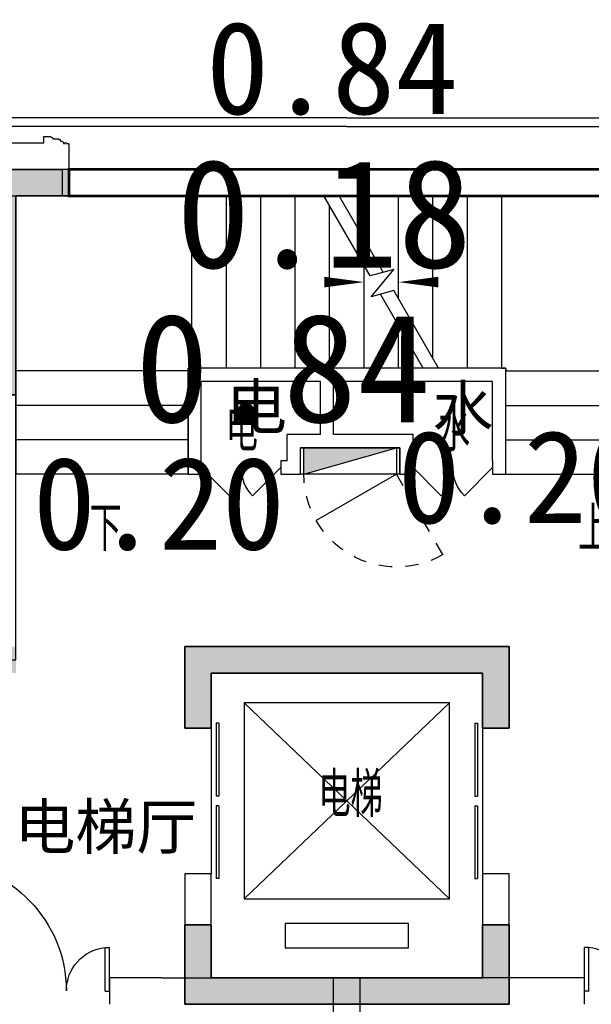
# Model space of a CAD drawing. Header units: millimetres. Extents: x 296296 to 297283, y 219875 to 220035.
# Tile 227 of 256: x 297169.6 to 297173.92, y 220009.99 to 220017.42. Entities that reach past the tile are written whole.
import ezdxf

# ---------------------------------------------------------------- set-up
doc = ezdxf.new("R2010")
doc.units = ezdxf.units.MM
doc.linetypes.add('CONTINOUS', pattern=[0])
doc.linetypes.add('DASH', pattern=[0.35, 0.25, -0.1])
doc.layers.add('$面积结果', color=7, linetype='Continuous')
doc.layers.add('面校面积', color=1, linetype='CONTINOUS', lineweight=0)
doc.layers.add('面积-基底-基底-1', color=11, linetype='Continuous', lineweight=0)
doc.styles.add('_TCH_DIM', font='SIMPLEX', dxfattribs={"bigfont": 'GBCBIG'})
doc.styles.add('dw', font='simhei.ttf')
doc.styles.get("Standard").update_dxf_attribs({"font": 'arial.ttf'})

# ---------------------------------------------------------------- blocks, each defined once
blk = doc.blocks.new('*U14')
at = {"lineweight": -2}
blk.add_hatch(color=253, dxfattribs=at).paths.add_polyline_path([(0, 200), (700, 0), (0, 0)])
at = {"color": 253, "linetype": 'DASH', "lineweight": -2}
blk.add_line((1050, 806.2177826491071), (700, 200), dxfattribs=at)
at = {"color": 253, "lineweight": -2}
for p, q in [((700, 200), (93.7822173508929, 550)), ((0, 200), (0, 0)), ((700, 200), (0, 200)), ((0, 200), (700, 0)), ((700, 0), (700, 200)), ((0, 0), (700, 0))]:
    blk.add_line(p, q, dxfattribs=at)
at = {"color": 253, "linetype": 'DASH', "lineweight": -2}
blk.add_arc((700, 200), 700, 60.00000000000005, 180, dxfattribs=at)
blk = doc.blocks.new('$DORLIB2D$00000127')
at = {"color": 253, "lineweight": -2}
for points in [[(-0.5333333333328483, 0.7948983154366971), (-0.5333333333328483, 0.690405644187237)], [(-0.0333333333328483, 0.7948983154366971), (-0.5333333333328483, 0.7948983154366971)], [(-0.0333333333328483, 0.7948983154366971), (-0.0333333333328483, 0.690405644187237)], [(0.5333333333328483, 0.7948983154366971), (0.0333333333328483, 0.7948983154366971)], [(0.0333333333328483, 0.7948983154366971), (0.0333333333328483, 0.690405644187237)], [(0.5333333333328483, 0.7948983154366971), (0.5333333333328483, 0.690405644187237)], [(-0.0333333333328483, 0.690405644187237), (-0.5333333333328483, 0.690405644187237)], [(0.5333333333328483, 0.690405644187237), (0.0333333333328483, 0.690405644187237)], [(0.5, 0.4999999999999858), (-0.5, 0.4999999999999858)]]:
    blk.add_lwpolyline(points, dxfattribs=at)
blk = doc.blocks.new('$DORLIB2D$00000116')
at = {"color": 253, "lineweight": -2}
for p, q in [((-0.4999999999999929, 7.1e-15), (-0.146446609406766, 0.353553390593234)), ((0.5000000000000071, 7.1e-15), (0.1464466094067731, 0.353553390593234))]:
    blk.add_line(p, q, dxfattribs=at)
for centre, radius, start, end in [((-0.4999999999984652, 4.832e-13), 0.4999999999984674, 0, 45), ((0.4999999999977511, 9.059e-13), 0.4999999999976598, 135, 180)]:
    blk.add_arc(centre, radius, start, end, dxfattribs=at)
blk = doc.blocks.new('洋房核心筒（标准层）')
at = {"color": 253}
for p, q in [((13399.99999975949, 9700.000023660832), (13400.00000002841, 13200.00000022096)), ((13400.00000002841, 13200.00000022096), (13600.00000002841, 13200.00000020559)), ((14930.00000002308, 13200.00000001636), (13599.99999987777, 13200.00000002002)), ((13599.99999987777, 13200.00000002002), (13599.99999987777, 11879.99999977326)), ((13599.99999975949, 9700.000023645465), (13600.00000002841, 13200.00000020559)), ((15926.98729813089, 13199.99999989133), (14930.00000002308, 13200.00000001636)), ((14929.99999986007, 11900.00000001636), (14930.00000002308, 13200.00000001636)), ((15189.99999986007, 11899.99999998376), (15190.00000002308, 13199.99999998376)), ((15449.99999986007, 11899.99999995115), (15450.00000002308, 13199.99999995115)), ((15709.99999986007, 11899.99999991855), (15710.00000002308, 13199.99999991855)), ((16275.05942885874, 12597.12138459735), (15926.98729813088, 13199.99999989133)), ((17270.00000002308, 13199.99999972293), (16042.45735196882, 13199.99999987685)), ((16375.05942886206, 12623.91630382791), (16042.45735196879, 13199.99999987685)), ((16229.99999998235, 12875.16660483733), (16230.00000002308, 13199.99999985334)), ((16489.99999992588, 12424.83339483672), (16490.00000002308, 13199.99999982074)), ((16749.99999986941, 11974.50018483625), (16750.00000002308, 13199.99999978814)), ((17009.99999986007, 11899.99999975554), (17010.00000002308, 13199.99999975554)), ((17269.99999986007, 11899.99999972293), (17270.00000002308, 13199.99999972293)), ((18600.00000003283, 13199.99999955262), (17269.99999994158, 13199.99999972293)), ((18599.9999998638, 11879.99999964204), (18600.00000003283, 13199.99999955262)), ((18599.99999976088, 9700.000023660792), (18600.00000002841, 13199.9999995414)), ((18600.00000002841, 13199.9999995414), (18800.00000002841, 13199.99999952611)), ((18799.99999976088, 9700.000023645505), (18800.00000002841, 13199.99999952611)), ((15969.99999986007, 11899.99999988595), (15970.00000001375, 13125.49981483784)), ((16229.99999986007, 11899.99999985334), (16229.99999995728, 12675.16660483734)), ((16455.45941541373, 12645.45941528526), (16275.05942885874, 12597.12138459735)), ((16282.56718102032, 12439.41447386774), (16455.45941541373, 12645.45941528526)), ((16454.91873227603, 12485.5959328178), (16282.56718102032, 12439.41447386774)), ((16793.01270175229, 11899.99999978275), (16454.91873227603, 12485.5959328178)), ((16677.54264791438, 11899.99999979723), (16354.91873227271, 12458.80101358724)), ((16489.99999986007, 11899.99999982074), (16489.9999999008, 12224.83339483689)), ((14899.99999987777, 11900.00000002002), (14929.99999986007, 11900.00000001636)), ((14899.99999987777, 11879.99999973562), (14899.99999987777, 11900.00000002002)), ((14899.99999983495, 11100.00000003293), (14899.99999988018, 11900.00000003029)), ((15999.99999988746, 11899.99999988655), (14899.99999988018, 11900.00000003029)), ((16677.54264791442, 11899.99999979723), (14929.99999986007, 11900.00000001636)), ((17299.99999987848, 11899.99999971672), (15999.99999988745, 11899.99999988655)), ((17269.99999986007, 11899.99999972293), (16793.01270175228, 11899.99999978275)), ((17269.99999986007, 11899.99999972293), (17299.99999986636, 11899.99999971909)), ((17299.99999986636, 11899.99999971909), (17299.9999998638, 11879.99999971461)), ((17299.99999983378, 11099.99999971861), (17299.99999987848, 11899.99999971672)), ((13599.99999987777, 11879.9999998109), (13599.9999998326, 11099.9999998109)), ((14899.99999987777, 11879.99999973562), (13599.99999987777, 11879.9999998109)), ((14899.99999987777, 11879.99999973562), (14899.9999998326, 11099.99999973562)), ((17299.99999982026, 11099.99999971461), (17299.9999998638, 11879.99999971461)), ((17299.9999998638, 11879.99999971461), (18599.9999998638, 11879.99999964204)), ((18599.99999982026, 11099.99999964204), (18599.9999998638, 11879.99999964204)), ((14999.9999998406, 11200.00000001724), (14999.99999987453, 11800.00000001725)), ((15899.9999998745, 11799.99999989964), (14999.99999987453, 11800.00000001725)), ((15899.99999985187, 11399.99999988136), (15899.9999998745, 11799.99999989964)), ((17199.99999987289, 11799.9999997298), (15999.99999987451, 11799.99999988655)), ((15999.99999985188, 11399.99999986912), (15999.99999987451, 11799.99999988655)), ((17199.99999983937, 11199.99999972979), (17199.99999987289, 11799.9999997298)), ((14899.99999986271, 11619.99999973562), (13599.99999986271, 11619.9999998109)), ((17299.99999984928, 11619.99999971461), (18599.99999984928, 11619.99999964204)), ((15649.99999984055, 11199.99999991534), (15649.99999985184, 11399.99999991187)), ((15899.99999985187, 11399.99999988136), (15649.99999985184, 11399.99999991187)), ((16599.99999985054, 11399.99999979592), (15999.99999985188, 11399.99999986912)), ((16599.99999983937, 11199.99999979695), (16599.99999985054, 11399.99999979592)), ((14899.99999984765, 11359.99999973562), (13599.99999984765, 11359.9999998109)), ((15749.99999983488, 11099.99999989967), (15749.99999984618, 11299.99999989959)), ((15999.99999984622, 11299.99999986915), (15749.99999984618, 11299.99999989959)), ((16499.99999984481, 11299.99999980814), (15999.99999984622, 11299.99999986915)), ((16499.99999983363, 11099.99999980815), (16499.99999984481, 11299.99999980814)), ((17299.99999983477, 11359.99999971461), (18599.99999983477, 11359.99999964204)), ((14999.99999985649, 11100.00000001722), (14999.99999987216, 11200.00000001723)), ((15649.99999984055, 11199.99999991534), (15599.99999987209, 11199.99999992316)), ((15599.99999987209, 11199.99999992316), (15599.99999985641, 11099.99999992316)), ((16599.99999980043, 11099.99999979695), (16599.99999981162, 11199.99999979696)), ((17199.99999983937, 11199.99999972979), (17199.99999980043, 11099.9999997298)), ((14899.9999998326, 11099.99999973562), (13599.9999998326, 11099.9999998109)), ((14899.99999983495, 11100.00000003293), (14999.99999985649, 11100.00000001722)), ((15599.99999985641, 11099.99999992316), (15749.99999983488, 11099.99999989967)), ((16499.99999983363, 11099.99999980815), (16599.99999980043, 11099.99999979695)), ((17199.99999980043, 11099.9999997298), (17299.99999983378, 11099.99999971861)), ((17299.99999982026, 11099.99999971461), (18599.99999982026, 11099.99999964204)), ((14874.99999968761, 9800.000023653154), (14874.99999965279, 9185.000023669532)), ((17324.99999968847, 9800.000023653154), (14874.99999968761, 9800.000023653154)), ((17324.99999965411, 9185.000023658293), (17324.99999968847, 9800.000023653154)), ((13399.99999975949, 9700.000023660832), (13599.99999975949, 9700.000023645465)), ((18599.99999976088, 9700.000023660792), (18799.99999976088, 9700.000023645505)), ((15074.99999965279, 9185.00002365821), (15074.99999967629, 9600.000023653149)), ((17124.9999996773, 9600.000023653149), (15074.99999967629, 9600.000023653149)), ((17124.9999996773, 9600.000023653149), (17124.99999965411, 9185.000023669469)), ((14874.99999965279, 9185.000023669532), (15074.99999965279, 9185.00002365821)), ((17124.99999965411, 9185.000023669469), (17324.99999965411, 9185.000023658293)), ((15074.9999995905, 8085.000023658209), (14874.9999995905, 8085.000023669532)), ((14874.9999995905, 8085.000023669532), (14874.99999953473, 7100.000023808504)), ((15074.99999954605, 7300.000023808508), (15074.9999995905, 8085.000023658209)), ((17324.99999959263, 8085.000023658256), (17124.99999959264, 8085.000023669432)), ((17124.99999959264, 8085.000023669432), (17124.99999954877, 7300.000023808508)), ((17324.9999995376, 7100.000023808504), (17324.99999959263, 8085.000023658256)), ((17124.99999954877, 7300.000023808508), (15074.99999954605, 7300.000023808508)), ((17324.9999995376, 7100.000023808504), (14874.99999953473, 7100.000023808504))]:
    blk.add_line(p, q, dxfattribs=at)
at = {"color": 253, "lineweight": -2}
for p, q in [((16874.99999966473, 9375.000023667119), (15324.99999966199, 9375.000023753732)), ((15324.99999966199, 9375.000023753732), (15324.99999957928, 7895.000023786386)), ((16874.99999958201, 7895.000023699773), (15324.99999966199, 9375.000023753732)), ((16874.99999966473, 9375.000023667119), (15324.99999957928, 7895.000023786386)), ((16874.99999958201, 7895.000023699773), (16874.99999966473, 9375.000023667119)), ((15324.99999957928, 7895.000023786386), (16874.99999958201, 7895.000023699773)), ((16564.99999957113, 7710.000023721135), (15634.9999995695, 7710.000023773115)), ((15634.9999995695, 7710.000023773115), (15634.99999955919, 7525.000023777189)), ((16564.99999956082, 7525.000023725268), (16564.99999957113, 7710.000023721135)), ((15634.99999955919, 7525.000023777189), (16564.99999956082, 7525.000023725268))]:
    blk.add_line(p, q, dxfattribs=at)
at = {"color": 253}
for points in [[(14249.99999982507, 10969.99999977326, 0, 0, 0), (14249.99999987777, 12550.00000002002, 0, 0, 0), (16229.99999994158, 12549.99999985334, 0, 80.00000000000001, 0), (15929.99999994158, 12549.9999998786, 0, 0, 0)], [(17949.999999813, 10969.99999967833, 0, 0, 0), (17949.99999994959, 12549.99999963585, 0, 0, 0), (16489.99999994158, 12549.99999982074, 0, 80.00000000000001, 0), (16789.99999994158, 12549.99999982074, 0, 0, 0)]]:
    blk.add_lwpolyline(points, format="xyseb", dxfattribs=at)
at = {"color": 253, "lineweight": -2}
blk.add_lwpolyline([(17299.99999980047, 11099.99992195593), (17299.99999989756, 11899.99999971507), (14899.99999988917, 11900.00000006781), (14899.99999977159, 11100.0000000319)], dxfattribs=at)
blk.add_lwpolyline([(15749.99999983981, 11299.99999997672), (16499.99999983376, 11299.99999997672), (16499.99999983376, 11099.99999980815), (15749.99999983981, 11099.99999980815)], close=True, dxfattribs=at)
at = {"color": 253, "lineweight": -2, "xscale": -1, "rotation": 180}
blk.add_blockref('*U14', (15774.94990664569, 11299.98568751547), dxfattribs=at)
at = {"color": 253}
for name, p, xscale, yscale, zscale, rotation in [('$DORLIB2D$00000116', (15299.99999986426, 11149.9999999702), 600, 600, 600, 179.9999999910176), ('$DORLIB2D$00000116', (16899.999999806, 11149.99999976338), -600, 600, -600, 179.9999999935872), ('$DORLIB2D$00000127', (14974.99999962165, 8635.000023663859), 1100, -200, 1100, 89.99999999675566), ('$DORLIB2D$00000127', (17224.99999962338, 8635.000023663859), 1100, 200, 1100, 89.99999999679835)]:
    blk.add_blockref(name, p, dxfattribs=dict(at, xscale=xscale, yscale=yscale, zscale=zscale, rotation=rotation))
at = {"color": 253, "style": '_TCH_DIM'}
for s, p in [('电', (15184.66559205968, 11273.07109868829)), ('水', (16787.66644105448, 11273.07109868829)), ('下', (14155.05319131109, 10519.89999977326)), ('上', (17845.74468065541, 10519.89999967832)), ('电梯', (15884.71652595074, 8513.51764473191))]:
    blk.add_text(s, height=337.5886524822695, dxfattribs=at).set_placement(p)
blk = doc.blocks.new('wy53eu64i765i57i78i')
for points in [[(963374.851175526, 192958.4369128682), (963374.851175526, 191258.4020618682), (963574.851175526, 191258.4020618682), (963574.851175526, 192758.4369128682), (963974.851175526, 192758.4369128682), (963974.851175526, 192958.4369128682)], [(964849.854669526, 189358.4377288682), (964849.854669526, 188743.4382978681), (965049.854669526, 188743.4382978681), (965049.854669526, 189158.4377288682), (967099.8550885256, 189158.4377288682), (967099.8550885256, 188743.4391328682), (967299.8550885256, 188743.4391328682), (967299.8550885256, 189358.4377288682)], [(964849.854669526, 187258.4361428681), (964849.854669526, 186658.4377868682), (967299.8550885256, 186658.4377868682), (967299.8550885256, 187258.4361428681), (967099.8550885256, 187258.4361428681), (967099.8550885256, 186858.4377828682), (965049.854669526, 186858.4377828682), (965049.854669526, 187258.4361428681)]]:
    blk.add_hatch(color=253).paths.add_polyline_path(points, flags=0)
at = {"color": 253}
for points in [[(963374.851175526, 192958.4369128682), (963374.851175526, 191258.4020618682), (963574.851175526, 191258.4020618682), (963574.851175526, 192758.4369128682), (963974.851175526, 192758.4369128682), (963974.851175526, 192958.4369128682), (963374.851175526, 192958.4369128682)], [(964849.854669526, 189358.4377288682), (964849.854669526, 188743.4382978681), (965049.854669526, 188743.4382978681), (965049.854669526, 189158.4377288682), (967099.8550885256, 189158.4377288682), (967099.8550885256, 188743.4391328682), (967299.8550885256, 188743.4391328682), (967299.8550885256, 189358.4377288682), (964849.854669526, 189358.4377288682)], [(964849.854669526, 187258.4361428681), (964849.854669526, 186658.4377868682), (967299.8550885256, 186658.4377868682), (967299.8550885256, 187258.4361428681), (967099.8550885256, 187258.4361428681), (967099.8550885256, 186858.4377828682), (965049.854669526, 186858.4377828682), (965049.854669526, 187258.4361428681), (964849.854669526, 187258.4361428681)]]:
    blk.add_lwpolyline(points, close=True, dxfattribs=at)
blk = doc.blocks.new('sayea5yuteaytuytrauyt')
h = blk.add_hatch()
h.set_pattern_fill('钢筋混凝土', color=253, scale=100)
h.set_pattern_definition([(45, (0, 0), (-176.7766952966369, 176.7766952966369), []), (49.99999999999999, (0, 0), (717.2601826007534, -62.75213498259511), [75, -825]), (355, (0, 0), (-138.751333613, 752.1921337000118), [60, -660]), (100.4514, (59.77168, -5.22934), (578.5093817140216, 689.4395420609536), [63.74019000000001, -701.142112]), (46.1842, (0, 200), (1067.241048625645, -165.5190143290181), [112.5, -1237.5]), (96.63560000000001, (88.936745, 186.206693), (934.6627055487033, 974.1178709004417), [95.610288, -1051.713]), (351.1842, (0, 200), (934.6619451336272, 974.1186009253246), [90, -990]), (21, (100, 150), (596.9070521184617, -402.6188906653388), [75, -825]), (326.0000000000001, (100, 150), (243.3153319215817, 725.150045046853), [60, -660]), (71.4514, (149.742233, 116.448394), (840.22262858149, 322.5304967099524), [63.74019000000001, -701.142112]), (37.5, (0, 0), (12.15985531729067, 332.8938538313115), [0, -652, 0, -670, 0, -662.5]), (7.5, (0, 0), (263.0695374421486, 394.4117118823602), [0, -382, 0, -637, 0, -252.5]), (327.5, (-223, 0), (533.822436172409, -22.55487173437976), [0, -250, 0, -780, 0, -1035]), (317.5, (-323, 0), (583.1861693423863, 100.1049823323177), [0, -325, 0, -518, 0, -735])])
h.paths.add_polyline_path([(1007424.854593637, 89058.43775986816), (1007424.854593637, 87258.43856486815), (1007174.854593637, 87258.43856486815), (1007174.854593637, 89058.43775986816)])
h.paths.add_polyline_path([(1021574.855280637, 89058.43775986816), (1021574.855280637, 87258.43856486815), (1021324.855280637, 87258.43856486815), (1021324.855280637, 89058.43775986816)])
h.paths.add_polyline_path([(989374.8548266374, 89058.43775186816), (989374.8548266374, 87258.43815686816), (989124.8548266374, 87258.43815686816), (989124.8548266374, 89058.43775186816)])
h.paths.add_polyline_path([(1039624.855051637, 89058.43775186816), (1039624.855051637, 87258.43815686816), (1039374.855051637, 87258.43815686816), (1039374.855051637, 89058.43775186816)])
h.paths.add_polyline_path([(1014474.854936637, 87858.43815686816), (1014474.854936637, 84858.43816086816), (1014274.854936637, 84858.43816086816), (1014274.854936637, 87858.43815686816)])
h.paths.add_polyline_path([(1044574.854944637, 92958.43692786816), (1044574.854944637, 91158.43691286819), (1044374.854944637, 91158.43691286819), (1044374.854944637, 92758.43691286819), (1044074.854822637, 92758.43691286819), (1044074.854822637, 92958.43691286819)])
h.paths.add_polyline_path([(984374.8549336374, 92758.43691286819), (984374.8549336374, 91158.43691286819), (984174.8549336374, 91158.43691286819), (984174.8548116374, 92958.43691286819), (984674.8550556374, 92958.43691286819), (984674.8550556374, 92758.43691286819)])
h.paths.add_polyline_path([(1027974.850721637, 92758.43691286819), (1027974.850721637, 91258.40206186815), (1027774.850721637, 91258.40206186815), (1027774.850721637, 92958.43691286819), (1028324.850721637, 92958.43691286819), (1028324.850721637, 92758.43691286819)])
h.paths.add_polyline_path([(1000974.859155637, 92958.43691286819), (1000974.859155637, 91258.40206186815), (1000774.859155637, 91258.40206186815), (1000774.859155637, 92758.43691286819), (1000424.859155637, 92758.43691286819), (1000424.859155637, 92958.43691286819)])
h.paths.add_polyline_path([(1033174.859613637, 92958.43691286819), (1033174.859613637, 91258.40205786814), (1032974.859613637, 91258.40205786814), (1032974.859613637, 92758.43691286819), (1032624.859613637, 92758.43691286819), (1032624.859613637, 92958.43691286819)])
h.paths.add_polyline_path([(995774.8502636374, 92758.43691286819), (995774.8502636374, 91258.40205786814), (995574.8502636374, 91258.40205786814), (995574.8502636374, 92958.43691286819), (996124.8502636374, 92958.43691286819), (996124.8502636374, 92758.43691286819)])
h.paths.add_polyline_path([(1014874.854936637, 80258.43772586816), (1014874.854936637, 80058.43772586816), (1014274.854936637, 80058.43772586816), (1014274.854936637, 81858.43772586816), (1014474.854936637, 81858.43772586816), (1014474.854936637, 80258.43772586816)])
h.paths.add_polyline_path([(1046674.855165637, 92358.43775186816), (1046674.855165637, 90658.43777086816), (1046474.855165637, 90658.43777086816), (1046474.855165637, 92158.43775186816), (1046024.855051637, 92158.43775186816), (1046024.855051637, 92358.43775186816)])
h.paths.add_polyline_path([(982274.8547116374, 92158.43775186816), (982274.8547116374, 90658.43777086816), (982074.8547116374, 90658.43777086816), (982074.8547116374, 92358.43775186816), (982724.8548266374, 92358.43775186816), (982724.8548266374, 92158.43775186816)])
h.paths.add_polyline_path([(1042874.855566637, 80058.43772586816), (1042874.855604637, 79458.43791586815), (1042074.855596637, 79458.43791586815), (1042074.855596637, 79658.43791586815), (1042674.855566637, 79658.43791586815), (1042674.855528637, 80258.43772586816), (1043624.855539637, 80258.43772586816), (1043624.855539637, 80058.43772586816)])
h.paths.add_polyline_path([(1010674.855341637, 80058.43772586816), (1010674.855379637, 79458.43791586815), (1009874.855367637, 79458.43791586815), (1009874.855367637, 79658.43791586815), (1010474.855341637, 79658.43791586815), (1010474.855303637, 80258.43772586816), (1011424.855310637, 80258.43772586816), (1011424.855310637, 80058.43772586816)])
h.paths.add_polyline_path([(1018874.854505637, 79658.43791586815), (1018874.854505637, 79458.43791586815), (1018074.854498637, 79458.43791586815), (1018074.854536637, 80058.43772586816), (1017324.854563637, 80058.43772586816), (1017324.854563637, 80258.43772586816), (1018274.854536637, 80258.43773286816), (1018274.854536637, 79658.43791586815)])
h.paths.add_polyline_path([(986674.8542806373, 79658.43791586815), (986674.8542806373, 79458.43791586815), (985874.8542736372, 79458.43791586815), (985874.8543116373, 80058.43772586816), (985124.8543376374, 80058.43772586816), (985124.8543376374, 80258.43772586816), (986074.8543116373, 80258.43773286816), (986074.8543116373, 79658.43791586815)])
h.paths.add_polyline_path([(1016574.855280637, 92758.43691286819), (1016574.855280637, 91158.43691286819), (1016374.855280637, 91158.43691286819), (1016374.855280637, 92158.43775186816), (1016074.855051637, 92158.43775186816), (1016074.855051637, 92358.43775186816), (1016374.855280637, 92358.43775186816), (1016374.855280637, 92958.43691286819), (1016874.855280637, 92958.43691286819), (1016874.855280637, 92758.43691286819)])
h.paths.add_polyline_path([(1012374.854593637, 92158.43775186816), (1012374.854593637, 91158.43691286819), (1012174.854593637, 91158.43691286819), (1012174.854593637, 92758.43691286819), (1011874.854593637, 92758.43691286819), (1011874.854593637, 92958.43691286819), (1012374.854593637, 92958.43691286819), (1012374.854593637, 92358.43775186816), (1012674.854826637, 92358.43775186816), (1012674.854826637, 92158.43775186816)])
h.paths.add_polyline_path([(1031699.854631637, 87258.43614286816), (1031699.854631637, 86658.43778686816), (1029249.854215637, 86658.43778686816), (1029249.854215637, 87258.43614286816), (1029449.854215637, 87258.43614286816), (1029449.854215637, 86858.43778286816), (1031499.854631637, 86858.43778286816), (1031499.854631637, 87258.43614286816)])
h.paths.add_polyline_path([(999499.8556616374, 87258.43614286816), (999499.8556616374, 86658.43778686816), (997049.8552426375, 86658.43778686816), (997049.8552426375, 87258.43614286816), (997249.8552426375, 87258.43614286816), (997249.8552426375, 86858.43778286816), (999299.8556616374, 86858.43778286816), (999299.8556616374, 87258.43614286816)])
h.paths.add_polyline_path([(1029449.854215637, 89158.43772886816), (1029449.854215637, 88743.43829786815), (1029249.854215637, 88743.43829786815), (1029249.854215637, 89358.43772886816), (1031699.854631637, 89358.43772886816), (1031699.854631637, 88743.43913286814), (1031499.854631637, 88743.43913286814), (1031499.854631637, 89158.43772886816)])
h.paths.add_polyline_path([(999499.8556616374, 89358.43772886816), (999499.8556616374, 88743.43829786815), (999299.8556616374, 88743.43829786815), (999299.8556616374, 89158.43772886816), (997249.8552426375, 89158.43772886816), (997249.8552426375, 88743.43913286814), (997049.8552426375, 88743.43913286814), (997049.8552426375, 89358.43772886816)])
h.paths.add_polyline_path([(1026174.845110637, 92958.43691286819), (1026174.845110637, 90058.43717586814), (1025974.845110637, 90058.43717586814), (1025974.845110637, 92758.43691286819), (1025574.850809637, 92758.43691286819), (1025574.850809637, 92958.43691286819)])
h.paths.add_polyline_path([(1002774.864763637, 92758.43691286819), (1002774.864763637, 90058.43717586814), (1002574.864763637, 90058.43717586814), (1002574.864763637, 92958.43691286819), (1003174.859068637, 92958.43691286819), (1003174.859068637, 92758.43691286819)])
h.paths.add_polyline_path([(993974.8547306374, 92958.43691686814), (993974.8547306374, 90058.44779286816), (993774.8547306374, 90058.44779286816), (993774.8547306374, 92758.43691286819), (993374.8515306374, 92758.43691286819), (993374.8515306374, 92958.43691286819)])
h.paths.add_polyline_path([(1034974.855142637, 92758.43691286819), (1034974.855142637, 90058.44779286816), (1034774.855142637, 90058.44779286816), (1034774.855142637, 92958.43691686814), (1035374.858343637, 92958.43691286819), (1035374.858343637, 92758.43691286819)])
h.paths.add_polyline_path([(1046674.855165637, 83408.43776386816), (1046674.855165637, 80058.43772586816), (1046074.855165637, 80058.43772586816), (1046074.855165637, 80258.43772586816), (1046474.855165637, 80258.43772586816), (1046474.855165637, 83408.43776386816)])
h.paths.add_polyline_path([(982674.8547116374, 80258.43772586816), (982674.8547116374, 80058.43772586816), (982074.8547116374, 80058.43772586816), (982074.8547116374, 83408.43776386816), (982274.8547116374, 83408.43776386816), (982274.8547116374, 80258.43772586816)])
h.paths.add_polyline_path([(1001674.854280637, 89358.43772886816), (1001674.854280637, 86658.43778686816), (1001474.854280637, 86658.43778686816), (1001474.854280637, 89158.43772886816), (1000774.859155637, 89158.43772886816), (1000774.859155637, 89358.43772886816)])
h.paths.add_polyline_path([(1027274.855596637, 89158.43772886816), (1027274.855596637, 86658.43778686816), (1027074.855596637, 86658.43778686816), (1027074.855596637, 89358.43772886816), (1027974.850721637, 89358.43772886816), (1027974.850721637, 89158.43772886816)])
h.paths.add_polyline_path([(995074.8548266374, 89158.43772886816), (995074.8548266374, 86658.43778686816), (994874.8548266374, 86658.43778686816), (994874.8548266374, 89358.43772886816), (995774.8502636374, 89358.43772886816), (995774.8502636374, 89158.43772886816)])
h.paths.add_polyline_path([(1033874.855051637, 89358.43772886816), (1033874.855051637, 86658.43778686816), (1033674.855051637, 86658.43778686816), (1033674.855051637, 89158.43772886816), (1032974.859613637, 89158.43772886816), (1032974.859613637, 89358.43772886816)])
h.paths.add_polyline_path([(989374.8548266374, 92958.43691286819), (989374.8548266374, 92158.43691286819), (988974.8548266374, 92158.43691286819), (988974.8548266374, 92958.43691286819)])
h.paths.add_polyline_path([(1007574.854593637, 92958.43691286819), (1007574.854593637, 92158.43691286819), (1007174.854593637, 92158.43691286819), (1007174.854593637, 92958.43691286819)])
h.paths.add_polyline_path([(995074.8548266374, 79658.43738986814), (995074.8548266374, 79258.43738986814), (994374.8548266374, 79258.43738986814), (994374.8548266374, 79658.43738986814)])
h.paths.add_polyline_path([(1002174.854280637, 79658.43738986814), (1002174.854280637, 79258.43738986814), (1001474.854280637, 79258.43738986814), (1001474.854280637, 79658.43738986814)])
h.paths.add_polyline_path([(1027274.855596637, 79658.43738986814), (1027274.855596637, 79258.43738986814), (1026574.855596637, 79258.43738986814), (1026574.855596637, 79658.43738986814)])
h.paths.add_polyline_path([(1034374.855051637, 79658.43738986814), (1034374.855051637, 79258.43738986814), (1033674.855051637, 79258.43738986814), (1033674.855051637, 79658.43738986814)])
h.paths.add_polyline_path([(1039774.855051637, 92958.43691286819), (1039774.855051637, 92158.43691286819), (1039374.855051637, 92158.43691286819), (1039374.855051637, 92958.43691286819)])
h.paths.add_polyline_path([(1021574.855280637, 92958.43691286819), (1021574.855280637, 92158.43691286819), (1021174.855280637, 92158.43691286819), (1021174.855280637, 92958.43691286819)])
at = {"color": 253}
for points in [[(995774.8502636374, 92758.43691286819), (995774.8502636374, 91258.40205786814), (995574.8502636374, 91258.40205786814), (995574.8502636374, 92958.43691286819), (996124.8502636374, 92958.43691286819), (996124.8502636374, 92758.43691286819), (995774.8502636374, 92758.43691286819)], [(999499.8556616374, 89358.43772886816), (999499.8556616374, 88743.43829786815), (999299.8556616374, 88743.43829786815), (999299.8556616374, 89158.43772886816), (997249.8552426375, 89158.43772886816), (997249.8552426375, 88743.43913286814), (997049.8552426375, 88743.43913286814), (997049.8552426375, 89358.43772886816), (999499.8556616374, 89358.43772886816)], [(999499.8556616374, 87258.43614286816), (999499.8556616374, 86658.43778686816), (997049.8552426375, 86658.43778686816), (997049.8552426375, 87258.43614286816), (997249.8552426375, 87258.43614286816), (997249.8552426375, 86858.43778286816), (999299.8556616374, 86858.43778286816), (999299.8556616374, 87258.43614286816), (999499.8556616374, 87258.43614286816)]]:
    blk.add_lwpolyline(points, close=True, dxfattribs=at)
blk = doc.blocks.new('4uyh5uj6kj67j75rykjtuk7tsik76ykj')
at = {"color": 253}
for s, p in [('电', (822361.5, 432999)), ('水', (823921, 432986.5)), ('电梯厅', (820763.5, 429830))]:
    blk.add_text(s, height=337.5886524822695, dxfattribs=at).set_placement(p)
blk = doc.blocks.new('185洋房-中间套（报建版）-旧规$0$洋房户型$0$$DorLib2D$00000225')
at = {"color": 253}
for p, q in [((0.4750000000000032, -0.0014478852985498), (0.4750000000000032, 0.7521225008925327)), ((0.4750000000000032, 0.7521225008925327), (0.5000000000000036, 0.7521225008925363)), ((0.5000000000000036, -0.0014478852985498), (0.5000000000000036, 0.7521225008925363)), ((-0.4999999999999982, -3.6e-15), (-0.5, 0.252035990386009)), ((-0.4750000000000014, 0.252035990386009), (-0.5, 0.252035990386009)), ((-0.4749999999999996, -3.6e-15), (-0.4750000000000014, 0.252035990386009)), ((-0.4749999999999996, -3.6e-15), (-0.4999999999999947, -3.6e-15)), ((0.4750000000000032, -0.0014478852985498), (0.4999999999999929, -0.0014478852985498))]:
    blk.add_line(p, q, dxfattribs=at)
for centre, radius, start, end in [((0.5046168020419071, -0.0019208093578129), 0.7546247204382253, 92.24926861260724, 179.7237749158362), ((-0.5007908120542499, 0.0025725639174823), 0.2507930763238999, 359.7898704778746, 84.09743784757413)]:
    blk.add_arc(centre, radius, start, end, dxfattribs=at)
blk = doc.blocks.new('185洋房-中间套（报建版）-旧规')
at = {"color": 253, "linetype": 'Continuous'}
for p, q in [((16000.00189563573, 5900.00001082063), (16000.00233138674, 7299.999979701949)), ((17500.00230027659, 7299.999979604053), (16000.00233138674, 7299.999979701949)), ((17893.99665124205, 7299.99997957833), (17500.00230027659, 7299.999979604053)), ((17893.996651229, 7099.999979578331), (17893.99665124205, 7299.99997957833))]:
    blk.add_line(p, q, dxfattribs=at)
at = {"color": 253, "xscale": -1300, "yscale": -1300, "zscale": 200, "rotation": 179.999999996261}
blk.add_blockref('185洋房-中间套（报建版）-旧规$0$洋房户型$0$$DorLib2D$00000225', (18543.99665123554, 7199.999979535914), dxfattribs=at)
blk = doc.blocks.new('185洋房-边套（报建版）-旧规$0$洋房户型$0$$DorLib2D$00000225')
at = {"color": 253}
for p, q in [((0.4750000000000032, -0.0014478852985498), (0.4750000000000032, 0.7521225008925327)), ((0.4750000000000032, 0.7521225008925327), (0.5000000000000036, 0.7521225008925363)), ((0.5000000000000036, -0.0014478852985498), (0.5000000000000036, 0.7521225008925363)), ((-0.4999999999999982, -3.6e-15), (-0.5, 0.252035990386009)), ((-0.4750000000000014, 0.252035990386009), (-0.5, 0.252035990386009)), ((-0.4749999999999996, -3.6e-15), (-0.4750000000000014, 0.252035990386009)), ((-0.4749999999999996, -3.6e-15), (-0.4999999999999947, -3.6e-15)), ((0.4750000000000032, -0.0014478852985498), (0.4999999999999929, -0.0014478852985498))]:
    blk.add_line(p, q, dxfattribs=at)
for centre, radius, start, end in [((0.5046168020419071, -0.0019208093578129), 0.7546247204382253, 92.24926861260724, 179.7237749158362), ((-0.5007908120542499, 0.0025725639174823), 0.2507930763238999, 359.7898704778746, 84.09743784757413)]:
    blk.add_arc(centre, radius, start, end, dxfattribs=at)
blk = doc.blocks.new('185洋房-边套（报建版）-旧规')
at = {"color": 253, "linetype": 'Continuous'}
for p, q in [((14699.9976642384, 7299.999979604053), (14306.00328089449, 7299.999979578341)), ((14306.00328089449, 7299.999979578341), (14306.00328090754, 7099.999979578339)), ((14699.9976642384, 7299.999979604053), (16199.9976007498, 7299.999979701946)), ((16199.99803650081, 5900.000010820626), (16199.9976007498, 7299.999979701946))]:
    blk.add_line(p, q, dxfattribs=at)
at = {"color": 253, "xscale": -1300, "yscale": 1300, "zscale": 200, "rotation": 3.7389702e-09}
blk.add_blockref('185洋房-边套（报建版）-旧规$0$洋房户型$0$$DorLib2D$00000225', (13656.003280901, 7199.999979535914), dxfattribs=at)
blk = doc.blocks.new('*U1423')
at = {"color": 253}
blk.add_lwpolyline([(0, 10), (0, -40), (50.00000000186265, -40), (50.00000000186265, -37), (57.00000000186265, -37), (57.00000000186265, -34.0000000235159), (60.00000000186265, -34.0000000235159, 0.4142135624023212), (67.00000000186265, -27.0000000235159), (67.00000000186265, -24.0000000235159), (74.00000000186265, -24.0000000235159), (74.00000000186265, -21.0000000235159), (115.0000009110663, -21.00000039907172), (115.0000008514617, -16.00000011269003), (125.000000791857, -15.99999999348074), (125.0000006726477, -6.000000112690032), (130.0000015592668, -6.000000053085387, 0.4039906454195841), (150.0000010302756, 14.99999982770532), (160.0000006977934, 14.99999974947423), (160.0000006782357, 12.49999989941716, 0.9999999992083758), (170.0000008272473, 12.49999985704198), (170.0000008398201, 14.99999980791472), (190.0000014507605, 14.99999980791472), (190.0000014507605, 209.9999998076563)], format="xyb", dxfattribs=at)
blk = doc.blocks.new('185洋房外包（7F）-边-报建版')
at = {"color": 253}
for points in [[(32722.70266338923, 24239.57976449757), (18307.70266484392, 24239.57976449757), (18307.70266484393, 23664.57976411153), (16107.70266338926, 23664.57976411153), (16107.70266338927, 21704.57976613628), (15832.70266338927, 21704.57976613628), (15832.70266338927, 13694.57976324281), (16107.70266338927, 13694.57976324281), (16107.70266338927, 10534.57976526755), (20007.70266338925, 10534.57976526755), (20007.70266338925, 9659.57976532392), (29387.70266194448, 9659.57976487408), (29387.70266194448, 10049.5797648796)], [(32722.70266338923, 24174.57976449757), (18372.70266484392, 24174.57976449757), (18372.70266484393, 23599.57976411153), (16172.70266338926, 23599.57976411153), (16172.70266338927, 21639.57976613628), (15897.70266338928, 21639.57976613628), (15897.70266338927, 13759.57976324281), (16172.70266338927, 13759.57976324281), (16172.70266338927, 10599.57976526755), (20072.70266338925, 10599.57976526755), (20072.70266338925, 9724.5797653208), (29322.70266194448, 9724.579764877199), (29322.70266194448, 10049.5797648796)], [(30162.70269587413, 24049.57977569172), (30432.70269587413, 24049.57977569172)]]:
    blk.add_lwpolyline(points, dxfattribs=at)
at = {"color": 253, "xscale": -1, "rotation": 180}
blk.add_blockref('*U1423', (30432.70269116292, 24059.57976450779), dxfattribs=at)
blk = doc.blocks.new('185洋房外包（7F）-中间-报建版')
at = {"color": 253}
for points in [[(11907.36403493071, 24239.57976449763), (28007.36406739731, 24239.57976449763)], [(11907.36403493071, 24174.57976449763), (28007.36406739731, 24174.57976449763)]]:
    blk.add_lwpolyline(points, dxfattribs=at)

msp = doc.modelspace()

# ---------------------------------------------------------------- block references
at = {"xscale": 0.001, "yscale": 0.001, "zscale": 0.001}
for name, p in [('4uyh5uj6kj67j75rykjtuk7tsik76ykj', (296348.7971710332, 219581.3273360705)), ('wy53eu64i765i57i78i', (296205.9971710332, 219823.3273360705)), ('sayea5yuteaytuytrauyt', (296173.7971710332, 219923.3273360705)), ('洋房核心筒（标准层）', (297155.9720261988, 220002.8857737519))]:
    msp.add_blockref(name, p, dxfattribs=at)

# ---------------------------------------------------------------- texts
at = {"layer": '面校面积', "color": 5, "style": 'dw'}
msp.add_text('0.84', height=0.7, dxfattribs=at).set_placement((297171.0086090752, 220016.7036005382))

# ---------------------------------------------------------------- next in the draw order: block references
at = {"xscale": 0.001, "yscale": 0.001, "zscale": 0.001}
msp.add_blockref('185洋房-中间套（报建版）-旧规', (297155.9720261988, 220002.8857737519), dxfattribs=at)

# ---------------------------------------------------------------- next in the draw order: block references
msp.add_blockref('185洋房-边套（报建版）-旧规', (297155.9720261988, 220002.8857737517), dxfattribs=at)

# ---------------------------------------------------------------- next in the draw order: texts
at = {"layer": '面校面积', "color": 5, "style": 'dw'}
msp.add_text('0.20', height=0.7, dxfattribs=at).set_placement((297172.4556601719, 220013.6171337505))

# ---------------------------------------------------------------- next in the draw order: linework, layer by layer
at = {"layer": '面积-基底-基底-1', "color": 5, "const_width": 0.02}
msp.add_lwpolyline([(297169.9720221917, 220016.2857817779), (297174.1720261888, 220016.2857735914), (297174.1720261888, 220016.0857725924), (297169.9720221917, 220016.0857807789)], close=True, dxfattribs=at)

# ---------------------------------------------------------------- next in the draw order: block references
at = {"xscale": 0.001, "yscale": 0.001, "zscale": 0.001}
for name, p in [('185洋房外包（7F）-边-报建版', (297139.3493235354, 219992.4361939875)), ('185洋房外包（7F）-中间-报建版', (297160.1646621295, 219992.4361939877))]:
    msp.add_blockref(name, p, dxfattribs=at)

# ---------------------------------------------------------------- next in the draw order: texts
at = {"layer": '$面积结果', "color": 5, "style": 'dw'}
for s, p in [('0.18', (297170.78391059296, 220015.5434784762)), ('0.84', (297170.47289793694, 220014.37843859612))]:
    msp.add_text(s, height=0.8206631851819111, dxfattribs=at).set_placement(p)
at = {"layer": '面校面积', "color": 5, "style": 'dw'}
msp.add_text('0.20', height=0.7, dxfattribs=at).set_placement((297169.6996717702, 220013.4175069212))

doc.saveas('drawing.dxf')
